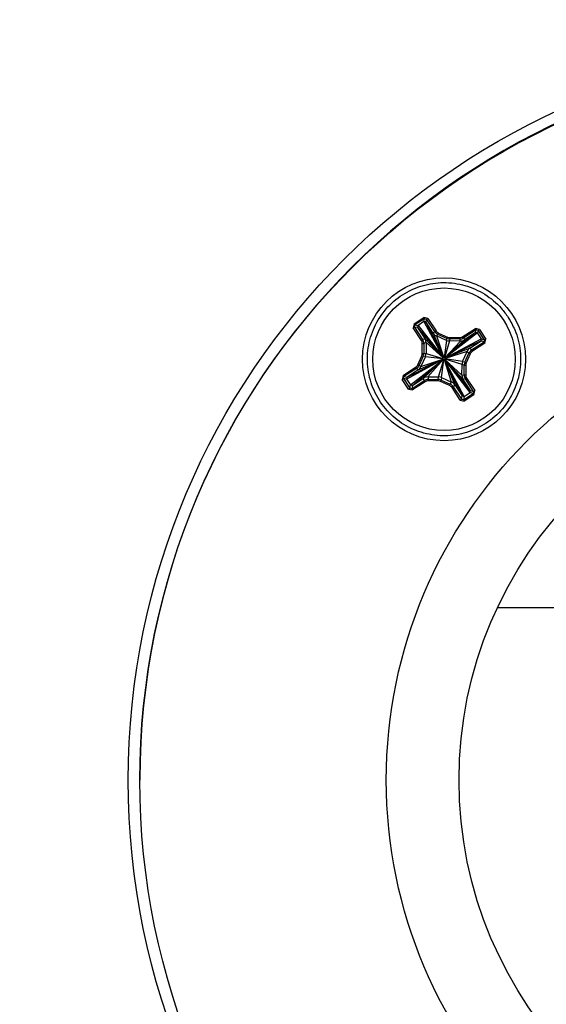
# Model space of a CAD drawing. Header units: inches. Extents: x 0.3 to 33.8, y 0.2 to 21.7.
# Tile 119 of 209: x 20.589 to 20.804, y 9.938 to 10.34. Entities that reach past the tile are written whole.
import ezdxf

# ---------------------------------------------------------------- set-up
doc = ezdxf.new("R2010")
doc.units = ezdxf.units.IN
doc.header["$MEASUREMENT"] = 0
doc.layers.add('BORDERS', color=7, linetype='Continuous')
doc.styles.add('SLDTEXTSTYLE0', font='TXT', dxfattribs={"width": 0.75})
doc.dimstyles.new('SLDDIMSTYLE0', dxfattribs={"dimtxt": 0.1377952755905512, "dimasz": 0.14, "dimexe": 0, "dimexo": 0.0625, "dimgap": 0.0344488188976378, "dimtad": 1, "dimdec": 3, "dimlfac": 5, "dimrnd": 1e-09, "dimzin": 12, "dimdsep": 46, "dimtxsty": 'SLDTEXTSTYLE0', "dimblk1": 'CLOSED', "dimblk2": 'CLOSED', "dimsah": 1, "dimcen": 0.09, "dimadec": 0, "dimazin": 3, "dimtfac": 1, "dimtdec": 3, "dimtofl": 0, "dimtmove": 0, "dimatfit": 3, "dimldrblk": 'CLOSED', "dimfxl": 0, "dimfrac": 2, "dimtolj": 1, "dimtzin": 12, "dimarcsym": 0})

# ---------------------------------------------------------------- blocks, each defined once
blk = doc.blocks.new('_Closed')
at = {"color": 0, "linetype": 'ByBlock', "lineweight": -2}
for p, q in [((-1, 0.166667), (0, 0)), ((-1, 0.166667), (-1, -0.166667)), ((0, 0), (-1, -0.166667)), ((0, 0), (-1, 0))]:
    blk.add_line(p, q, dxfattribs=at)
blk = doc.blocks.new('_D_14')
at = {"layer": 'BORDERS'}
for p, q in [((24.14413510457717, 12.30187955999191), (24.10215060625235, 12.30187955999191)), ((24.10215060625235, 12.30187955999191), (24.10215060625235, 12.08312956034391)), ((24.55139670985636, 12.30187955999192), (24.59338120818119, 12.30187955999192)), ((24.59338120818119, 12.30187955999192), (24.59338120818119, 12.08312956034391)), ((24.10215060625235, 12.08312956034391), (24.14413510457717, 12.08312956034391)), ((24.59338120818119, 12.08312956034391), (24.55139670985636, 12.08312956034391)), ((18.4635266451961, 9.641505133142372), (18.46352664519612, 11.9163330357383)), ((27.31497681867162, 9.557586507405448), (27.31497681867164, 11.91633303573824)), ((18.46352664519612, 11.87696295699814), (27.31497681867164, 11.87696295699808))]:
    blk.add_line(p, q, dxfattribs=at)
at = {"layer": 'BORDERS', "xscale": 0.14, "yscale": 0.14}
for p, rotation in [((18.46352664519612, 11.87696295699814, -0.1545014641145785), 180), ((27.31497681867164, 11.87696295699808, -0.1545014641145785), 360)]:
    blk.add_blockref('_Closed', p, dxfattribs=dict(at, rotation=rotation))
at = {"layer": 'BORDERS', "char_height": 0.1377952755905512, "attachment_point": 1, "style": 'SLDTEXTSTYLE0'}
for s, insert in [('1124', (24.14413510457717, 12.26075699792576)), ('44.257', (24.06777354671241, 12.05459040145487))]:
    blk.add_mtext(s, dxfattribs=dict(at, insert=insert))

msp = doc.modelspace()

# ---------------------------------------------------------------- linework, layer by layer
at = {"color": 7, "linetype": 'Continuous', "lineweight": 25}
for p, q in [((20.74994650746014, 10.21566140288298), (20.75389716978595, 10.21822340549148)), ((20.7555506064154, 10.21787090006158), (20.75389716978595, 10.21822340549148)), ((20.74994650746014, 10.21566140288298), (20.749593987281, 10.21400803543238)), ((20.75290233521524, 10.2089069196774), (20.749593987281, 10.21400803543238)), ((20.75009547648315, 10.2143382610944), (20.75027173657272, 10.2151649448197)), ((20.75009547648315, 10.2143382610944), (20.75340382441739, 10.20923714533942)), ((20.7513602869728, 10.21416422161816), (20.75009547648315, 10.2143382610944)), ((20.75422239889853, 10.2177269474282), (20.75027173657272, 10.2151649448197)), ((20.75027173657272, 10.2151649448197), (20.75153654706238, 10.21499090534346)), ((20.75153654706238, 10.21499090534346), (20.7513602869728, 10.21416422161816)), ((20.7513602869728, 10.21416422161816), (20.75431897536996, 10.20960224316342)), ((20.7513602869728, 10.21416422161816), (20.76183182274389, 10.20176188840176)), ((20.75395273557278, 10.21655780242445), (20.75153654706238, 10.21499090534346)), ((20.75153654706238, 10.21499090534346), (20.76184546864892, 10.20177287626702)), ((20.75395273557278, 10.21655780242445), (20.75422239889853, 10.2177269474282)), ((20.75477945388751, 10.2163815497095), (20.75395273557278, 10.21655780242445)), ((20.75395273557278, 10.21655780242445), (20.76190902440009, 10.20181409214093)), ((20.75422239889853, 10.2177269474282), (20.75504911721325, 10.21755069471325)), ((20.75504911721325, 10.21755069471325), (20.75477945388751, 10.2163815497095)), ((20.75773814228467, 10.21181957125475), (20.75477945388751, 10.2163815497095)), ((20.75477945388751, 10.2163815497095), (20.76192462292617, 10.20182206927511)), ((20.75835746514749, 10.21244957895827), (20.75504911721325, 10.21755069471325)), ((20.7555506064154, 10.21787090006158), (20.75885895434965, 10.21276978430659)), ((20.75773814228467, 10.21181957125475), (20.75835746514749, 10.21244957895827)), ((20.75773814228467, 10.21181957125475), (20.76194870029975, 10.20183294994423)), ((20.75965295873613, 10.21134395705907), (20.7590336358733, 10.21071394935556)), ((20.76311310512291, 10.20890419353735), (20.7590336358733, 10.21071394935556)), ((20.7590336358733, 10.21071394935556), (20.76198188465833, 10.20184530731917)), ((20.76330796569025, 10.20972250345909), (20.75965295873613, 10.21134395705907)), ((20.75989534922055, 10.21188528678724), (20.76355035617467, 10.21026383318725)), ((20.77497626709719, 10.21207567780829), (20.76247278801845, 10.20170520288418)), ((20.77580298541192, 10.21189942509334), (20.76248377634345, 10.20169155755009)), ((20.76451378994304, 10.21005843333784), (20.76451225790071, 10.20946575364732)), ((20.76451378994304, 10.21005843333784), (20.76851232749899, 10.21004818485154)), ((20.76851232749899, 10.21004818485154), (20.76851079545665, 10.20945550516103)), ((20.76981937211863, 10.2104330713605), (20.77492070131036, 10.21374128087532)), ((20.77524593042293, 10.21324482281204), (20.7701446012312, 10.20993661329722)), ((20.77497626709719, 10.21207567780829), (20.77041409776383, 10.209117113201)), ((20.77657413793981, 10.21338877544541), (20.77492070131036, 10.21374128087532)), ((20.77497626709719, 10.21207567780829), (20.77524593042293, 10.21324482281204)), ((20.77580298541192, 10.21189942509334), (20.77497626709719, 10.21207567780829)), ((20.77524593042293, 10.21324482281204), (20.77607264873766, 10.21306857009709)), ((20.77607264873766, 10.21306857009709), (20.77580298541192, 10.21189942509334)), ((20.77736994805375, 10.20948333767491), (20.77580298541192, 10.21189942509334)), ((20.7786347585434, 10.20911807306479), (20.77607264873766, 10.21306857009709)), ((20.77657413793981, 10.21338877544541), (20.77913624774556, 10.20943827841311)), ((20.7532769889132, 10.20360155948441), (20.7532872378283, 10.20759992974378)), ((20.75340382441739, 10.20923714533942), (20.75431897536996, 10.20960224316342)), ((20.75388495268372, 10.20760340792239), (20.75387470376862, 10.20360503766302)), ((20.75480010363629, 10.20796850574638), (20.75388495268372, 10.20760340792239)), ((20.75431897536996, 10.20960224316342), (20.76181206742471, 10.20174434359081)), ((20.75480010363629, 10.20796850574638), (20.75478866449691, 10.20350579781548)), ((20.75480010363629, 10.20796850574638), (20.76178724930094, 10.20171908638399)), ((20.76311310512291, 10.20890419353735), (20.76218274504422, 10.20186424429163)), ((20.76431739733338, 10.20864744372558), (20.76225431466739, 10.2018489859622)), ((20.76878029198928, 10.2086360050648), (20.76242998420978, 10.2017497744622)), ((20.77041409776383, 10.209117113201), (20.7624552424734, 10.2017249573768)), ((20.77736994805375, 10.20948333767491), (20.76252499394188, 10.20162800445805)), ((20.77719368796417, 10.20865665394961), (20.76253297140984, 10.20161240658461)), ((20.76311310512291, 10.20890419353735), (20.76330796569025, 10.20972250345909)), ((20.76451225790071, 10.20946575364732), (20.76431739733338, 10.20864744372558)), ((20.76878029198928, 10.2086360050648), (20.76431739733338, 10.20864744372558)), ((20.76851079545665, 10.20945550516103), (20.76451225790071, 10.20946575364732)), ((20.76878029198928, 10.2086360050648), (20.76851079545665, 10.20945550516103)), ((20.7701446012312, 10.20993661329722), (20.77041409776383, 10.209117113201)), ((20.77263151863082, 10.20569808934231), (20.77719368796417, 10.20865665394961)), ((20.77335716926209, 10.20498317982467), (20.77845849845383, 10.20829138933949)), ((20.7787837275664, 10.20778491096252), (20.77368239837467, 10.20447670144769)), ((20.77719368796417, 10.20865665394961), (20.77736994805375, 10.20948333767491)), ((20.77845849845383, 10.20829138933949), (20.77719368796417, 10.20865665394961)), ((20.77736994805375, 10.20948333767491), (20.7786347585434, 10.20911807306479)), ((20.7786347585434, 10.20911807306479), (20.77845849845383, 10.20829138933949)), ((20.7787837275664, 10.20778491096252), (20.77913624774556, 10.20943827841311)), ((20.75145005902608, 10.19898331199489), (20.75307158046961, 10.20263816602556)), ((20.75361794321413, 10.20240079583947), (20.7519964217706, 10.19874594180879)), ((20.75453190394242, 10.20230155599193), (20.75272207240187, 10.19822225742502)), ((20.75453190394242, 10.20230155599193), (20.75361794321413, 10.20240079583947)), ((20.75387470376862, 10.20360503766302), (20.75478866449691, 10.20350579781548)), ((20.75453190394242, 10.20230155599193), (20.76167277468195, 10.20147185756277)), ((20.75478866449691, 10.20350579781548), (20.76168803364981, 10.20154342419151)), ((20.77263151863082, 10.20569808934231), (20.76254385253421, 10.2015883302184)), ((20.77152585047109, 10.20440264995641), (20.7625562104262, 10.20155514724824)), ((20.76971601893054, 10.20032335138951), (20.77152585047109, 10.20440264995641)), ((20.77062997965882, 10.20003288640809), (20.77225150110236, 10.20368774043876)), ((20.77279786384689, 10.20344034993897), (20.77117634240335, 10.19978549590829)), ((20.77225150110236, 10.20368774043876), (20.77152585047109, 10.20440264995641)), ((20.77263151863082, 10.20569808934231), (20.77335716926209, 10.20498317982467)), ((20.74546419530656, 10.19463875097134), (20.7505655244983, 10.19794696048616)), ((20.74687797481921, 10.19314156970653), (20.76172292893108, 10.20119814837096)), ((20.74705423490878, 10.19396825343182), (20.76171495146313, 10.2012137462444)), ((20.74844493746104, 10.19072548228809), (20.76176414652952, 10.20113459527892)), ((20.74927165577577, 10.19054922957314), (20.76177513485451, 10.20112094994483)), ((20.75161640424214, 10.19692681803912), (20.76170407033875, 10.20123782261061)), ((20.7519964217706, 10.19874594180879), (20.75272207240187, 10.19822225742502)), ((20.75272207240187, 10.19822225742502), (20.76169171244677, 10.20127100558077)), ((20.75383382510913, 10.19350779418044), (20.76179268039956, 10.20110119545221)), ((20.75546763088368, 10.19398890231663), (20.76181793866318, 10.20107637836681)), ((20.75993052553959, 10.19397746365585), (20.76199360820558, 10.20097716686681)), ((20.76113481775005, 10.19372071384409), (20.76206517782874, 10.20096190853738)), ((20.76521428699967, 10.19191095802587), (20.76226603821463, 10.20098084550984)), ((20.76229922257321, 10.20099320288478), (20.76650978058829, 10.19080533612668)), ((20.76946846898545, 10.18624335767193), (20.7623232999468, 10.2010040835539)), ((20.77029518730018, 10.18606710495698), (20.76233889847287, 10.20101206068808)), ((20.77271137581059, 10.18763400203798), (20.76240245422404, 10.20105327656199)), ((20.77288763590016, 10.18846068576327), (20.76241610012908, 10.20106426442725)), ((20.769928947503, 10.19302266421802), (20.76243585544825, 10.2010818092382)), ((20.76944781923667, 10.19465640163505), (20.76246067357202, 10.20110706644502)), ((20.76945925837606, 10.19911910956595), (20.76255988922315, 10.2012827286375)), ((20.76971601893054, 10.20032335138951), (20.76257514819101, 10.20135429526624)), ((20.76944781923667, 10.19465640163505), (20.76945925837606, 10.19911910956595)), ((20.77037321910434, 10.19882864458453), (20.76945925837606, 10.19911910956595)), ((20.76971601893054, 10.20032335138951), (20.77062997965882, 10.20003288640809)), ((20.77036297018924, 10.19483027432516), (20.77037321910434, 10.19882864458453)), ((20.77097093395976, 10.19882210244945), (20.77096068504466, 10.19482373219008)), ((20.74546419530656, 10.19463875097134), (20.74511167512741, 10.19298538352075)), ((20.74561316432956, 10.19331560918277), (20.74578942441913, 10.19414229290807)), ((20.75089075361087, 10.19745050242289), (20.74578942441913, 10.19414229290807)), ((20.74578942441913, 10.19414229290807), (20.74705423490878, 10.19396825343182)), ((20.74705423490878, 10.19396825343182), (20.74687797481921, 10.19314156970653)), ((20.75161640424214, 10.19692681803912), (20.74705423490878, 10.19396825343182)), ((20.75161640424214, 10.19692681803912), (20.75089075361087, 10.19745050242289)), ((20.75546763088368, 10.19398890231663), (20.75993052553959, 10.19397746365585)), ((20.75546763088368, 10.19398890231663), (20.75573712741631, 10.19297817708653)), ((20.75973566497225, 10.19296792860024), (20.75993052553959, 10.19397746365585)), ((20.76944781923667, 10.19465640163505), (20.77036297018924, 10.19483027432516)), ((20.74767378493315, 10.18903488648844), (20.74511167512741, 10.19298538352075)), ((20.74561316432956, 10.19331560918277), (20.7481752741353, 10.18936511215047)), ((20.74687797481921, 10.19314156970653), (20.74561316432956, 10.19331560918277)), ((20.74687797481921, 10.19314156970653), (20.74844493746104, 10.19072548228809)), ((20.7481752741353, 10.18936511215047), (20.74844493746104, 10.19072548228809)), ((20.74844493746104, 10.19072548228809), (20.74927165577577, 10.19054922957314)), ((20.74900199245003, 10.18918885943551), (20.75410332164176, 10.19249706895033)), ((20.74927165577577, 10.19054922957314), (20.74900199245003, 10.18918885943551)), ((20.74927165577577, 10.19054922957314), (20.75383382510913, 10.19350779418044)), ((20.75442855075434, 10.19199059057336), (20.74932722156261, 10.18868238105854)), ((20.75410332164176, 10.19249706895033), (20.75383382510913, 10.19350779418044)), ((20.75573712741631, 10.19297817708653), (20.75573559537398, 10.19237547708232)), ((20.75973413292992, 10.19236522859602), (20.75573559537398, 10.19237547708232)), ((20.75573712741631, 10.19297817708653), (20.75973566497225, 10.19296792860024)), ((20.75973566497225, 10.19296792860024), (20.75973413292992, 10.19236522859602)), ((20.76435257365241, 10.19053837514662), (20.76069756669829, 10.19215982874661)), ((20.76113481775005, 10.19372071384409), (20.76093995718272, 10.19271117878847)), ((20.76093995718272, 10.19271117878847), (20.76459496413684, 10.19108972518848)), ((20.76113481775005, 10.19372071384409), (20.76521428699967, 10.19191095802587)), ((20.76459496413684, 10.19108972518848), (20.76521428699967, 10.19191095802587)), ((20.76650978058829, 10.19080533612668), (20.76589045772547, 10.18998410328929)), ((20.76589045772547, 10.18998410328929), (20.76919880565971, 10.1848829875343)), ((20.76650978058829, 10.19080533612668), (20.76946846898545, 10.18624335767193)), ((20.77084409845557, 10.19319653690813), (20.769928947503, 10.19302266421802)), ((20.77288763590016, 10.18846068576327), (20.769928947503, 10.19302266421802)), ((20.77415244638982, 10.18809542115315), (20.77084409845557, 10.19319653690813)), ((20.77134558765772, 10.19351674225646), (20.77465393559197, 10.18841562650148)), ((20.74767378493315, 10.18903488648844), (20.74932722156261, 10.18868238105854)), ((20.74900199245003, 10.18918885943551), (20.7481752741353, 10.18936511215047)), ((20.76869731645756, 10.18455276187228), (20.76538896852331, 10.18965387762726)), ((20.76919880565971, 10.1848829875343), (20.76946846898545, 10.18624335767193)), ((20.76946846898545, 10.18624335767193), (20.77029518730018, 10.18606710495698)), ((20.77002552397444, 10.18470673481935), (20.77397618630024, 10.18726873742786)), ((20.77029518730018, 10.18606710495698), (20.77002552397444, 10.18470673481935)), ((20.77029518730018, 10.18606710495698), (20.77271137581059, 10.18763400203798)), ((20.77430141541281, 10.18676225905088), (20.77035075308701, 10.18420025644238)), ((20.77271137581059, 10.18763400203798), (20.77288763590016, 10.18846068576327)), ((20.77397618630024, 10.18726873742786), (20.77271137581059, 10.18763400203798)), ((20.77288763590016, 10.18846068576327), (20.77415244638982, 10.18809542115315)), ((20.77415244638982, 10.18809542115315), (20.77397618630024, 10.18726873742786)), ((20.77430141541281, 10.18676225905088), (20.77465393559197, 10.18841562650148)), ((20.76869731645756, 10.18455276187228), (20.77035075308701, 10.18420025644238)), ((20.77002552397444, 10.18470673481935), (20.76919880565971, 10.1848829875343)), ((20.82205475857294, 10.09999619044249), (20.78387490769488, 10.09999559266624)), ((20.6382266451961, 10.03004043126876), (20.6382266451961, 10.02982272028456))]:
    msp.add_line(p, q, dxfattribs=at)
for centre, radius in [((20.93352744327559, 10.02978490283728), 0.2999959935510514), ((20.93351823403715, 10.02982193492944), 0.2952915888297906), ((20.76212299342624, 10.20121796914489), 0.03319903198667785), ((20.76212485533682, 10.20121125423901), 0.02901520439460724), ((20.93352122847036, 10.02982206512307), 0.1949060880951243), ((20.93352122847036, 10.02982206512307), 0.1949060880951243), ((20.93352205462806, 10.02982211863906), 0.1652839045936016)]:
    msp.add_circle(centre, radius, dxfattribs=at)
for centre, radius, start, end in [((20.93352664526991, 10.03003100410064), 0.2953000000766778, 0.001829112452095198, 179.9990679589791), ((20.78380508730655, 10.23746129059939), 0.03556093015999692, 212.7506316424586, 213.7068932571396), ((20.73662971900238, 10.23424180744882), 0.02403076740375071, 302.6486716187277, 304.0803427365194), ((20.77985442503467, 10.23489928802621), 0.03556093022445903, 212.7506316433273, 213.7068932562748), ((20.74277815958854, 10.23732164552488), 0.02326944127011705, 301.8260511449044, 303.2911407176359), ((20.74608650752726, 10.23222052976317), 0.02326944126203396, 301.826051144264, 303.2911407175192), ((20.71632691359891, 10.23106893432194), 0.04760484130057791, 335.5217277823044, 336.2355937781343), ((20.71998192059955, 10.22944748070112), 0.04760484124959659, 335.5217277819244, 336.2355937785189), ((20.79972728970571, 10.22967095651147), 0.0355609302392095, 212.7506316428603, 213.7068932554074), ((20.80482861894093, 10.23297916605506), 0.03556093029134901, 212.7506316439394, 213.706893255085), ((20.76380169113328, 10.23283952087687), 0.02326944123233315, 301.8260511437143, 303.2911407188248), ((20.73993806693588, 10.22914069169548), 0.02403076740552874, 302.648671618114, 304.0803427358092), ((20.753470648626, 10.22744083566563), 0.01984175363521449, 269.4703686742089, 271.1964466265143), ((20.810066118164, 10.22823018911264), 0.03737107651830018, 212.2446538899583, 213.1674855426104), ((20.76636380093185, 10.22888902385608), 0.02326944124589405, 301.8260511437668, 303.2911407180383), ((20.76189022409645, 10.22218885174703), 0.02144755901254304, 245.7214975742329, 247.3129194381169), ((20.75346039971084, 10.22344246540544), 0.01984175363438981, 269.470368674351, 271.1964466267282), ((20.78158537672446, 10.22357461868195), 0.02196836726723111, 244.8570594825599, 246.4213492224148), ((20.80496478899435, 10.22492197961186), 0.03737107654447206, 212.2446538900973, 213.1674855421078), ((20.78047344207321, 10.21718484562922), 0.03556093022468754, 212.7506316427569, 213.7068932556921), ((20.76026870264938, 10.21853399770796), 0.02144755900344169, 245.721497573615, 247.3129194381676), ((20.76212392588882, 10.20141307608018), 0.0004549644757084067, 163.3513646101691, 172.5766249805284), ((20.76212393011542, 10.20141307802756), 0.0004549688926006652, 198.1959932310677, 202.6563480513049), ((20.76212393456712, 10.20141308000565), 0.0004549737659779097, 205.9840828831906, 208.190488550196), ((20.76212394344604, 10.20141308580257), 0.000454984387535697, 217.740638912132, 219.9470102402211), ((20.76212394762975, 10.20141306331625), 0.0004549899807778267, 133.2722738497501, 137.7324908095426), ((20.76212394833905, 10.20141309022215), 0.000454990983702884, 223.2746740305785, 227.734884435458), ((20.76212395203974, 10.2014130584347), 0.0004549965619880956, 127.7383164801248, 129.9446484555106), ((20.76212395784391, 10.20141304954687), 0.0004550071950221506, 115.9821932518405, 118.1884908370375), ((20.76212395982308, 10.20141304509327), 0.000455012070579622, 108.1945663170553, 112.6546388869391), ((20.76212396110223, 10.20141311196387), 0.0004550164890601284, 253.3526942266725, 262.5772509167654), ((20.7621239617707, 10.20141304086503), 0.0004550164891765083, 73.35269422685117, 82.57725091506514), ((20.76212396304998, 10.2014131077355), 0.0004550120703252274, 288.1945663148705, 292.6546388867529), ((20.76212396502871, 10.2014131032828), 0.0004550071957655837, 295.9821932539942, 298.1884908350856), ((20.76212397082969, 10.20141309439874), 0.0004549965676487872, 307.7383164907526, 309.9446484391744), ((20.76212397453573, 10.20141306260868), 0.0004549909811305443, 43.2746740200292, 47.73488445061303), ((20.76212397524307, 10.20141308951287), 0.0004549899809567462, 313.2722738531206, 317.7324908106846), ((20.76212397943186, 10.20141306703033), 0.0004549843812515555, 37.74063890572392, 39.94701026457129), ((20.76212398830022, 10.2014130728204), 0.0004549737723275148, 25.98408290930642, 28.19048854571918), ((20.76212399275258, 10.20141307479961), 0.0004549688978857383, 18.19599325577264, 22.65634802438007), ((20.76212399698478, 10.20141307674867), 0.0004549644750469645, 343.3513646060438, 352.5766249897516), ((20.770889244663, 10.21866669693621), 0.01984476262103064, 268.5099635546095, 270.2358539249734), ((20.7799638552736, 10.21991976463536), 0.0219683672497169, 244.8570594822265, 246.4213492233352), ((20.77537211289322, 10.2138766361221), 0.03556093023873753, 212.7506316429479, 213.7068932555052), ((20.77087899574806, 10.21466832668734), 0.01984476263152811, 268.5099635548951, 270.2358539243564), ((20.73214740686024, 10.21321915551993), 0.02403076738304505, 302.648671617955, 304.0803427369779), ((20.78571094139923, 10.21243586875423), 0.03737107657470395, 212.2446538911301, 213.1674855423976), ((20.71481788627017, 10.21265890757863), 0.05025094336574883, 335.9248690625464, 336.6115875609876), ((20.71847289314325, 10.21103745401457), 0.05025094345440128, 335.9248690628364, 336.6115875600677), ((20.75242470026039, 10.2098876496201), 0.02403076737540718, 302.6486716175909, 304.0803427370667), ((20.75857314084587, 10.21296748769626), 0.0232694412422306, 301.8260511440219, 303.2911407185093), ((20.73470951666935, 10.20926865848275), 0.0240307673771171, 302.6486716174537, 304.0803427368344), ((20.78060961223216, 10.20912765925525), 0.03737107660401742, 212.2446538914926, 213.1674855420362), ((20.8055838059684, 10.20720753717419), 0.03737107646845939, 212.2446538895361, 213.1674855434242), ((20.76188148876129, 10.20786637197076), 0.0232694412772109, 301.8260511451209, 303.2911407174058), ((20.75573304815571, 10.20478653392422), 0.0240307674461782, 302.6486716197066, 304.0803427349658), ((20.80163314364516, 10.20464553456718), 0.03737107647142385, 212.2446538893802, 213.16748554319)]:
    msp.add_arc(centre, radius, start, end, dxfattribs=at)
for centre, major_axis, ratio, start_param, end_param in [((20.76026108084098, 10.21346380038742), (0.00196699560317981, 0.002281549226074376), 0.9958668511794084, 2.858761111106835, 3.434401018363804), ((20.7608773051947, 10.21409065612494), (0.001923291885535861, 0.002312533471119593), 0.9973886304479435, 2.841082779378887, 3.4167226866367), ((20.7608773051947, 10.21408516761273), (0.001573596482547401, 0.001825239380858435), 0.9958668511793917, 2.858761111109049, 3.4344010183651), ((20.7645238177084, 10.21246748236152), (0.00050751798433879, 0.002355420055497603), 0.9960650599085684, 2.937061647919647, 3.350452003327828), ((20.76851306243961, 10.21245725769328), (-0.0006871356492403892, 0.002309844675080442), 0.9958954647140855, 2.851016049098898, 3.42665595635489), ((20.75087806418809, 10.20760066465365), (0.002313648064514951, 0.0006745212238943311), 0.995825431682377, 5.99807566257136, 6.5737155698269), ((20.75087806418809, 10.20760615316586), (0.002914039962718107, 0.0007433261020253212), 0.9975137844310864, 6.03191526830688, 6.607555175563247), ((20.75178863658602, 10.20796942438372), (0.002892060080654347, 0.0008431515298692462), 0.995825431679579, 5.998075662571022, 6.573715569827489), ((20.76432993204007, 10.21165875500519), (0.0006343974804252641, 0.002944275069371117), 0.9960650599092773, 2.937061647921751, 3.350452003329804), ((20.7645238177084, 10.21247297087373), (0.0006172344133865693, 0.002943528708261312), 0.9974887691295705, 2.931552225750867, 3.344942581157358), ((20.76851306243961, 10.21246274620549), (-0.000836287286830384, 0.002889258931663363), 0.997385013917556, 2.858389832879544, 3.434029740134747), ((20.76878121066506, 10.21164734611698), (-0.0008589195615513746, 0.002887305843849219), 0.9958954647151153, 2.85101604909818, 3.426655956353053), ((20.75086783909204, 10.20361158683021), (0.00235766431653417, -0.0004974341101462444), 0.9959889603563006, 6.074367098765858, 6.487757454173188), ((20.75086783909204, 10.20361707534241), (0.002921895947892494, -0.0007115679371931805), 0.997533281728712, 6.105230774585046, 6.518621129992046), ((20.75177722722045, 10.20351833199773), (0.002947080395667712, -0.0006217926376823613), 0.9959889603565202, 6.074367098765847, 6.487757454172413), ((20.77427581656, 10.20317525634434), (0.002301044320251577, -0.001944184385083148), 0.9958537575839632, 2.848800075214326, 3.424439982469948), ((20.77499783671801, 10.20246392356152), (0.002354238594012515, -0.001870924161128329), 0.9976037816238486, 2.818832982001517, 3.394472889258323), ((20.77499783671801, 10.20245843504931), (0.001840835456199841, -0.001555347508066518), 0.9958537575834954, 2.848800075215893, 3.424439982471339), ((20.74925008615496, 10.19996522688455), (0.001840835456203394, -0.001555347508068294), 0.9958537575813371, 5.990392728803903, 6.566032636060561), ((20.74925008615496, 10.19997071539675), (0.002255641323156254, -0.001989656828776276), 0.9973934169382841, 6.011621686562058, 6.587261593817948), ((20.74997210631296, 10.1994496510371), (0.002301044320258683, -0.001944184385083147), 0.9958537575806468, 5.990392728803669, 6.566032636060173), ((20.77247069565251, 10.1991065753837), (0.00294708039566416, -0.0006217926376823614), 0.9959889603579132, 2.93277444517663, 3.346164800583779), ((20.77338008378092, 10.19881756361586), (0.002962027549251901, -0.0005186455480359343), 0.9975985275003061, 2.898258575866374, 3.311648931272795), ((20.77338008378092, 10.19881207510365), (0.00235766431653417, -0.0004974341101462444), 0.995988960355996, 2.93277444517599, 3.346164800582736), ((20.7554667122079, 10.19097756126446), (-0.0008589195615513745, 0.002887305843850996), 0.9958954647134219, 5.992608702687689, 6.568248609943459), ((20.75991799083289, 10.19096615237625), (0.0006343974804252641, 0.002944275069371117), 0.9960650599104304, 6.078654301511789, 6.492044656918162), ((20.77245928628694, 10.19465548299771), (0.002892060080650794, 0.0008431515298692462), 0.9958254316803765, 2.856483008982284, 3.432122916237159), ((20.77336985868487, 10.19482848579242), (0.00286157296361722, 0.0009258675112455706), 0.9974233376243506, 2.82731852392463, 3.402958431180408), ((20.77336985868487, 10.19482299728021), (0.002313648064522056, 0.0006745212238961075), 0.9958254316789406, 2.85648300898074, 3.432122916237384), ((20.75573486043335, 10.18997189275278), (-0.0008929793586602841, 0.002871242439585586), 0.9977015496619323, 5.980251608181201, 6.555891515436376), ((20.75573486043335, 10.18996640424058), (-0.0006871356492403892, 0.002309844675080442), 0.9958954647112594, 5.992608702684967, 6.568248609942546), ((20.75972410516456, 10.18995617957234), (0.0005075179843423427, 0.002355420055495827), 0.9960650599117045, 6.078654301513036, 6.492044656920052), ((20.75972410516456, 10.18996166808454), (0.0006610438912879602, 0.002933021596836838), 0.9978054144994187, 6.08808970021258, 6.501480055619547), ((20.76337061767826, 10.18833849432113), (0.001573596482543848, 0.001825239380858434), 0.9958668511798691, 6.000353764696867, 6.575993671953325), ((20.76337061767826, 10.18834398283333), (0.002023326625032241, 0.002224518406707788), 0.9976365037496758, 6.026875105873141, 6.602515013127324), ((20.76398684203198, 10.18916110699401), (0.001966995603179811, 0.002281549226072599), 0.9958668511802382, 6.000353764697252, 6.575993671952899)]:
    msp.add_ellipse(centre, major_axis=major_axis, ratio=ratio, start_param=start_param, end_param=end_param, dxfattribs=at)
for points, knots in [([(20.7883009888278, 10.21820769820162), (20.78737899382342, 10.2194961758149), (20.78474960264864, 10.2231707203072), (20.77891056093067, 10.22800411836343), (20.77078533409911, 10.23164545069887), (20.761933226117, 10.23284941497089), (20.75310430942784, 10.23153710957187), (20.74499226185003, 10.2278077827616), (20.73824650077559, 10.2219601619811), (20.73340405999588, 10.21446002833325), (20.73085116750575, 10.20590538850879), (20.73079127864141, 10.19697818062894), (20.73322917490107, 10.18839007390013), (20.73797050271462, 10.18082569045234), (20.74463729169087, 10.17488804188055), (20.75269808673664, 10.17105046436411), (20.7615102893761, 10.16961887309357), (20.77037146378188, 10.1707074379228), (20.77857501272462, 10.17422924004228), (20.78546769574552, 10.17990408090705), (20.79049727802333, 10.18727751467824), (20.79327309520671, 10.1957694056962), (20.79353547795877, 10.20467417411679), (20.79165831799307, 10.21235901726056), (20.7892469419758, 10.21655978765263), (20.7883009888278, 10.21820769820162)], [0, 0, 0, 0, 0.02428672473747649, 0.06926208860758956, 0.1143432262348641, 0.1594251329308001, 0.2045070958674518, 0.2495890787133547, 0.2946710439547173, 0.3397529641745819, 0.3848348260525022, 0.4299166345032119, 0.4749984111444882, 0.5200801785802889, 0.5651619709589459, 0.6102438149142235, 0.6553257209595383, 0.7004076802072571, 0.7454896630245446, 0.7905716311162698, 0.8356535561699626, 0.8807354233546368, 0.9258172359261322, 0.9708990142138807, 1, 1, 1, 1]), ([(20.76170407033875, 10.20123782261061), (20.76170600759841, 10.20123328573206), (20.76170946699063, 10.20122518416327), (20.76171327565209, 10.20121724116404), (20.76171495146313, 10.2012137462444)], [0, 0, 0, 0, 0.5600000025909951, 1, 1, 1, 1]), ([(20.76172292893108, 10.20119814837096), (20.76172991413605, 10.20118582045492), (20.76174238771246, 10.20116380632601), (20.76175749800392, 10.20114352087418), (20.76176414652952, 10.20113459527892)], [0, 0, 0, 0, 0.5600001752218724, 1, 1, 1, 1]), ([(20.76177513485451, 10.20112094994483), (20.7617783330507, 10.20111719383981), (20.76178404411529, 10.20111048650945), (20.76179004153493, 10.20110403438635), (20.76179268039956, 10.20110119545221)], [0, 0, 0, 0, 0.5600000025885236, 1, 1, 1, 1]), ([(20.76183182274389, 10.20176188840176), (20.76182806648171, 10.20175869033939), (20.76182135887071, 10.20175297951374), (20.76181490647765, 10.20174698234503), (20.76181206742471, 10.20174434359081)], [0, 0, 0, 0, 0.5600000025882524, 0.9999999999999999, 0.9999999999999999, 0.9999999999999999, 0.9999999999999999]), ([(20.76190902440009, 10.20181409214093), (20.76189669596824, 10.20180710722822), (20.76187468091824, 10.2017946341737), (20.76185439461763, 10.20177952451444), (20.76184546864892, 10.20177287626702)], [0, 0, 0, 0, 0.5600001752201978, 1, 1, 1, 1]), ([(20.76194870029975, 10.20183294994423), (20.76194416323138, 10.20183101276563), (20.76193606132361, 10.20182755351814), (20.76192811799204, 10.20182374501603), (20.76192462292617, 10.20182206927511)], [0, 0, 0, 0, 0.5600000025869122, 1, 1, 1, 1]), ([(20.76229922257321, 10.20099320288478), (20.76230375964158, 10.20099514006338), (20.76231186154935, 10.20099859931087), (20.76231980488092, 10.20100240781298), (20.7623232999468, 10.2010040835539)], [0, 0, 0, 0, 0.5600000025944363, 1, 1, 1, 1]), ([(20.76233889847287, 10.20101206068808), (20.76235122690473, 10.20101904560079), (20.76237324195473, 10.20103151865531), (20.76239352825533, 10.20104662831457), (20.76240245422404, 10.20105327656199)], [0, 0, 0, 0, 0.5600001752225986, 1, 1, 1, 1]), ([(20.76241610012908, 10.20106426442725), (20.76241985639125, 10.20106746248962), (20.76242656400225, 10.20107317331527), (20.76243301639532, 10.20107917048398), (20.76243585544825, 10.2010818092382)], [0, 0, 0, 0, 0.5600000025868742, 1, 1, 1, 1]), ([(20.76247278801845, 10.20170520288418), (20.76246958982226, 10.2017089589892), (20.76246387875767, 10.20171566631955), (20.76245788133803, 10.20172211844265), (20.7624552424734, 10.2017249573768)], [0, 0, 0, 0, 0.5600000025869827, 1, 1, 1, 1]), ([(20.76252499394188, 10.20162800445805), (20.76251800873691, 10.20164033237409), (20.7625055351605, 10.201662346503), (20.76249042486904, 10.20168263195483), (20.76248377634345, 10.20169155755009)], [0, 0, 0, 0, 0.5600001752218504, 1, 1, 1, 1]), ([(20.76254385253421, 10.2015883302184), (20.76254191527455, 10.20159286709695), (20.76253845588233, 10.20160096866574), (20.76253464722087, 10.20160891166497), (20.76253297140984, 10.20161240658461)], [0, 0, 0, 0, 0.5600000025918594, 1, 1, 1, 1])]:
    msp.add_open_spline(points, degree=3, knots=knots, dxfattribs=at)
for points in [[(20.76167277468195, 10.20147185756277), (20.76167068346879, 10.20143788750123), (20.76166650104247, 10.20136994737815), (20.76168330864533, 10.20130398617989), (20.76169171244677, 10.20127100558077)], [(20.76178724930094, 10.20171908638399), (20.7617661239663, 10.20169240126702), (20.76172387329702, 10.20163903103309), (20.76169998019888, 10.2015752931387), (20.76168803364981, 10.20154342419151)], [(20.76181793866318, 10.20107637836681), (20.76184462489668, 10.20105525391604), (20.76189799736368, 10.20101300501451), (20.76196173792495, 10.20098911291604), (20.76199360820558, 10.20097716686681)], [(20.76218274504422, 10.20186424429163), (20.76214877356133, 10.2018663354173), (20.76208083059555, 10.20187051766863), (20.7620148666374, 10.20185371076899), (20.76198188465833, 10.20184530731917)], [(20.76206517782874, 10.20096190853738), (20.76209914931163, 10.20095981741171), (20.76216709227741, 10.20095563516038), (20.76223305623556, 10.20097244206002), (20.76226603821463, 10.20098084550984)], [(20.76242998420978, 10.2017497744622), (20.76240329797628, 10.20177089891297), (20.76234992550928, 10.2018131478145), (20.76228618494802, 10.20183703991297), (20.76225431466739, 10.2018489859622)], [(20.76246067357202, 10.20110706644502), (20.76248179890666, 10.20113375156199), (20.76252404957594, 10.20118712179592), (20.76254794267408, 10.20125085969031), (20.76255988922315, 10.2012827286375)], [(20.76257514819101, 10.20135429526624), (20.76257723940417, 10.20138826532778), (20.7625814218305, 10.20145620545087), (20.76256461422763, 10.20152216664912), (20.7625562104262, 10.20155514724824)]]:
    msp.add_open_spline(points, degree=3, dxfattribs=at)

# ---------------------------------------------------------------- dimensions: what is measured, and where the dimension line sits
at = {"layer": 'BORDERS'}
dim = msp.add_linear_dim(base=(27.31497681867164, 11.87696295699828), p1=(18.4635266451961, 9.602135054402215), p2=(27.31497681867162, 9.51821642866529), dimstyle='SLDDIMSTYLE0', dxfattribs=at)
dim.commit()
dim.dimension.update_dxf_attribs({"geometry": '_D_14', "text_midpoint": (24.3477658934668, 11.8769629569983), "dimtype": 160})

doc.saveas('drawing.dxf')
